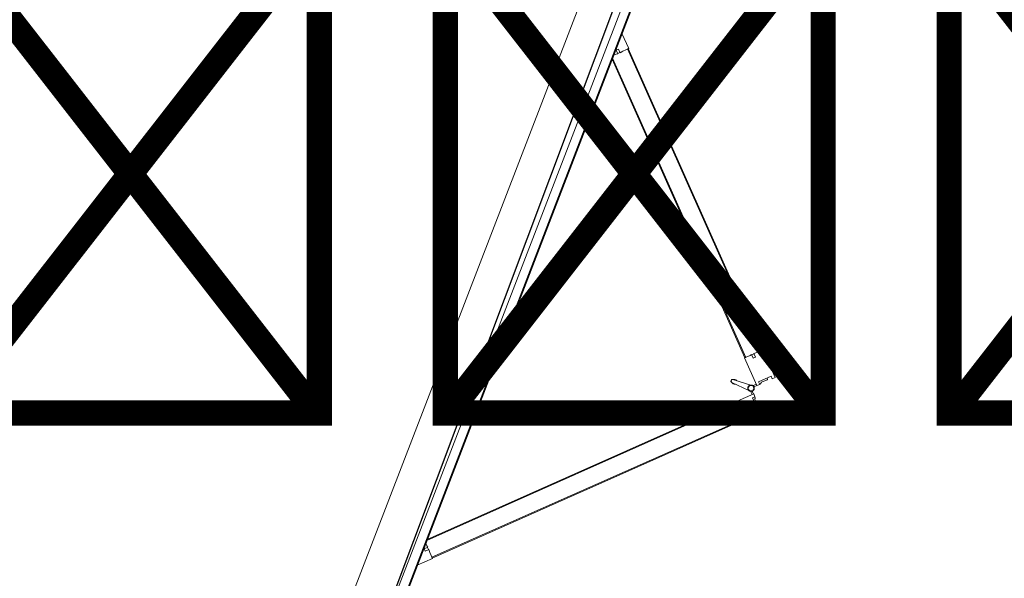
# Model space of a CAD drawing. Header units: millimetres. Extents: x 1512 to 2105, y 794 to 1149.
# Tile 101 of 256: x 1826.2 to 1828.67, y 877.71 to 879.11. Entities that reach past the tile are written whole.
import ezdxf

# ---------------------------------------------------------------- set-up
doc = ezdxf.new("R2010")
doc.units = ezdxf.units.MM
doc.layers.add('A-DOOR', color=31, linetype='Continuous', lineweight=9)
doc.styles.get("Standard").update_dxf_attribs({"font": 'arial.ttf'})

# ---------------------------------------------------------------- blocks, each defined once
blk = doc.blocks.new('5-panel_Bi-fold_external_door_10806 - Type 1-V8-اول')
at = {"layer": 'A-DOOR'}
for p, q in [((-0.1205, 0.7449), (-0.1742, 0.6912)), ((-0.1148, 0.7393), (-0.1205, 0.7449)), ((-0.0274, 0.7449), (-0.033, 0.7393)), ((0.0264, 0.6912), (-0.0274, 0.7449)), ((-0.1198, 0.7343), (-0.1148, 0.7393)), ((-0.0957, 0.7103), (-0.1198, 0.7343)), ((-0.1103, 0.7284), (-0.112, 0.7266)), ((-0.1103, 0.7284), (-0.112, 0.7266)), ((-0.1103, 0.7284), (-0.112, 0.7266)), ((-0.097, 0.7173), (-0.1081, 0.7284)), ((-0.0281, 0.7343), (-0.0521, 0.7103)), ((-0.0397, 0.7284), (-0.0508, 0.7173)), ((-0.0358, 0.7266), (-0.0376, 0.7284)), ((-0.0358, 0.7266), (-0.0376, 0.7284)), ((-0.0358, 0.7266), (-0.0376, 0.7284)), ((-0.033, 0.7393), (-0.0281, 0.7343)), ((-0.1389, 0.6558), (-0.0851, 0.7096)), ((-0.0908, 0.7153), (-0.0957, 0.7103)), ((-0.0909, 0.7151), (-0.0924, 0.7165)), ((-0.0851, 0.7096), (-0.0908, 0.7153)), ((-0.0879, 0.7068), (-0.0837, 0.7025)), ((-0.0797, 0.7039), (-0.0853, 0.7094)), ((-0.0812, 0.695), (-0.0779, 0.648)), ((-0.0699, 0.648), (-0.0666, 0.695)), ((-0.0625, 0.7094), (-0.0681, 0.7039)), ((-0.0674, 0.7031), (-0.0676, 0.7033)), ((-0.0674, 0.7031), (-0.0676, 0.7033)), ((-0.0674, 0.7031), (-0.0676, 0.7033)), ((-0.0674, 0.7031), (-0.0676, 0.7033)), ((-0.0674, 0.7031), (-0.0676, 0.7033)), ((-0.0674, 0.7031), (-0.0676, 0.7033)), ((-0.0674, 0.7031), (-0.0676, 0.7033)), ((-0.0674, 0.7031), (-0.0676, 0.7033)), ((-0.0674, 0.7031), (-0.0676, 0.7033)), ((-0.0642, 0.7025), (-0.0599, 0.7068)), ((-0.0571, 0.7153), (-0.0627, 0.7096)), ((-0.0627, 0.7096), (-0.009, 0.6558)), ((-0.0521, 0.7103), (-0.0571, 0.7153)), ((-0.0554, 0.7165), (-0.0569, 0.7151)), ((-0.7598, 0.1042), (-0.1735, 0.6905)), ((-0.7584, 0.1027), (-0.1721, 0.6891)), ((-0.1742, 0.6912), (-0.1627, 0.6797)), ((-0.1735, 0.6905), (-0.1721, 0.6891)), ((-0.1627, 0.6797), (-0.158, 0.6731)), ((-0.158, 0.6731), (-0.1507, 0.6804)), ((-0.1571, 0.6741), (-0.1528, 0.6698)), ((-0.1464, 0.6762), (-0.1536, 0.6691)), ((-0.1536, 0.6691), (-0.15, 0.667)), ((-0.1507, 0.6804), (-0.1464, 0.6762)), ((-0.0014, 0.6762), (0.0029, 0.6804)), ((0.0057, 0.6691), (-0.0014, 0.6762)), ((0.0022, 0.667), (0.0057, 0.6691)), ((0.0029, 0.6804), (0.0102, 0.6731)), ((0.005, 0.6698), (0.0092, 0.6741)), ((0.0102, 0.6731), (0.0148, 0.6797)), ((0.0148, 0.6797), (0.0264, 0.6912)), ((0.0243, 0.6891), (0.0257, 0.6905)), ((0.0243, 0.6891), (0.6106, 0.1027)), ((0.0257, 0.6905), (0.612, 0.1042)), ((-0.7235, 0.0755), (-0.141, 0.658)), ((-0.7207, 0.0755), (-0.1396, 0.6566)), ((-0.15, 0.667), (-0.1389, 0.6558)), ((-0.141, 0.658), (-0.1396, 0.6566)), ((-0.0796, 0.6523), (-0.0777, 0.647)), ((-0.0796, 0.6523), (-0.0779, 0.648)), ((-0.0777, 0.647), (-0.0796, 0.6523)), ((-0.0777, 0.647), (-0.0779, 0.648)), ((-0.0701, 0.647), (-0.0683, 0.6523)), ((-0.0683, 0.6523), (-0.0701, 0.647)), ((-0.0701, 0.647), (-0.07, 0.6474)), ((-0.0683, 0.6523), (-0.0699, 0.648)), ((-0.009, 0.6558), (0.0022, 0.667)), ((-0.0083, 0.6566), (-0.0069, 0.658)), ((-0.0083, 0.6566), (0.5728, 0.0755)), ((-0.0069, 0.658), (0.5757, 0.0755)), ((-0.7605, 0.1049), (-0.7899, 0.0755)), ((-0.749, 0.0933), (-0.7605, 0.1049)), ((-0.7584, 0.1027), (-0.7598, 0.1042)), ((0.6127, 0.1049), (0.6012, 0.0933)), ((0.612, 0.1042), (0.6106, 0.1027)), ((0.6421, 0.0755), (0.6127, 0.1049)), ((2.581, 0.0759), (-2.331, 0.0759)), ((-0.7498, 0.0814), (-0.7424, 0.0887)), ((-0.7455, 0.0771), (-0.7498, 0.0814)), ((-0.7424, 0.0887), (-0.749, 0.0933)), ((-0.7384, 0.0842), (-0.7455, 0.0771)), ((-0.7391, 0.0835), (-0.7434, 0.0877)), ((-0.7363, 0.0807), (-0.7384, 0.0842)), ((-0.7311, 0.0755), (-0.7363, 0.0807)), ((0.5885, 0.0807), (0.5833, 0.0755)), ((0.5906, 0.0842), (0.5885, 0.0807)), ((0.5977, 0.0771), (0.5906, 0.0842)), ((0.5956, 0.0877), (0.5913, 0.0835)), ((0.6012, 0.0933), (0.5946, 0.0887)), ((0.5946, 0.0887), (0.6019, 0.0814)), ((0.6019, 0.0814), (0.5977, 0.0771)), ((2.581, 0.0737), (-2.331, 0.0737)), ((-2.331, 0.0516), (2.581, 0.0516)), ((-2.331, -0.05), (2.581, -0.05))]:
    blk.add_line(p, q, dxfattribs=at)
at = {"layer": 'A-DOOR', "flags": 128}
for points in [[(-0.0739, 0.7063), (-0.0742, 0.7063), (-0.0746, 0.7063), (-0.0749, 0.7063), (-0.0752, 0.7062), (-0.0755, 0.7062), (-0.0758, 0.7061), (-0.0761, 0.706), (-0.0764, 0.7059), (-0.0767, 0.7058), (-0.077, 0.7057), (-0.0773, 0.7056), (-0.0776, 0.7054), (-0.0779, 0.7053), (-0.0782, 0.7051), (-0.0784, 0.7049), (-0.0787, 0.7048), (-0.0789, 0.7046), (-0.0792, 0.7044), (-0.0794, 0.7041), (-0.0797, 0.7039), (-0.0799, 0.7037), (-0.0801, 0.7034), (-0.0803, 0.7032), (-0.0805, 0.7029), (-0.0806, 0.7027), (-0.0808, 0.7024), (-0.081, 0.7021), (-0.0811, 0.7018), (-0.0812, 0.7015), (-0.0814, 0.7012), (-0.0815, 0.7009), (-0.0816, 0.7006), (-0.0817, 0.7003), (-0.0817, 0.7), (-0.0818, 0.6997), (-0.0818, 0.6994), (-0.0819, 0.6991), (-0.0819, 0.6987), (-0.0819, 0.6984), (-0.0819, 0.6981), (-0.0819, 0.6978), (-0.0819, 0.6975), (-0.0818, 0.6972), (-0.0818, 0.6968), (-0.0817, 0.6965), (-0.0816, 0.6962), (-0.0815, 0.6959), (-0.0814, 0.6956), (-0.0813, 0.6953), (-0.0812, 0.695), (-0.0811, 0.6947), (-0.0809, 0.6944), (-0.0807, 0.6942), (-0.0806, 0.6939), (-0.0804, 0.6936), (-0.0802, 0.6934), (-0.08, 0.6931), (-0.0798, 0.6929), (-0.0796, 0.6927), (-0.0793, 0.6924), (-0.0791, 0.6922), (-0.0788, 0.692), (-0.0786, 0.6918), (-0.0783, 0.6917), (-0.078, 0.6915), (-0.0778, 0.6913), (-0.0775, 0.6912), (-0.0772, 0.691)], [(-0.0739, 0.7063), (-0.0742, 0.7063), (-0.0746, 0.7063), (-0.0749, 0.7063), (-0.0752, 0.7062), (-0.0755, 0.7062), (-0.0758, 0.7061), (-0.0761, 0.706), (-0.0764, 0.7059), (-0.0767, 0.7058), (-0.077, 0.7057), (-0.0773, 0.7056), (-0.0776, 0.7054), (-0.0779, 0.7053), (-0.0782, 0.7051), (-0.0784, 0.7049), (-0.0787, 0.7048), (-0.0789, 0.7046), (-0.0792, 0.7044), (-0.0794, 0.7041), (-0.0797, 0.7039), (-0.0799, 0.7037), (-0.0801, 0.7034), (-0.0803, 0.7032), (-0.0805, 0.7029), (-0.0806, 0.7027), (-0.0808, 0.7024), (-0.081, 0.7021), (-0.0811, 0.7018), (-0.0812, 0.7015), (-0.0814, 0.7012), (-0.0815, 0.7009), (-0.0816, 0.7006), (-0.0817, 0.7003), (-0.0817, 0.7), (-0.0818, 0.6997), (-0.0818, 0.6994), (-0.0819, 0.6991), (-0.0819, 0.6987), (-0.0819, 0.6984), (-0.0819, 0.6981), (-0.0819, 0.6978), (-0.0819, 0.6975), (-0.0818, 0.6972), (-0.0818, 0.6968), (-0.0817, 0.6965), (-0.0816, 0.6962), (-0.0815, 0.6959), (-0.0814, 0.6956), (-0.0813, 0.6953), (-0.0812, 0.695), (-0.0811, 0.6947), (-0.0809, 0.6944), (-0.0807, 0.6942), (-0.0806, 0.6939), (-0.0804, 0.6936), (-0.0802, 0.6934), (-0.08, 0.6931), (-0.0798, 0.6929), (-0.0796, 0.6927), (-0.0793, 0.6924), (-0.0791, 0.6922), (-0.0788, 0.692), (-0.0786, 0.6918), (-0.0783, 0.6917), (-0.078, 0.6915), (-0.0778, 0.6913), (-0.0775, 0.6912), (-0.0772, 0.691), (-0.0769, 0.6909), (-0.0766, 0.6908), (-0.0763, 0.6907), (-0.076, 0.6906), (-0.0757, 0.6905), (-0.0754, 0.6905), (-0.075, 0.6904), (-0.0747, 0.6904), (-0.0744, 0.6904), (-0.0741, 0.6903), (-0.0739, 0.6903)], [(-0.0739, 0.7063), (-0.0742, 0.7063), (-0.0746, 0.7063), (-0.0749, 0.7063), (-0.0752, 0.7062), (-0.0755, 0.7062), (-0.0758, 0.7061), (-0.0761, 0.706), (-0.0764, 0.7059), (-0.0767, 0.7058), (-0.077, 0.7057), (-0.0773, 0.7056), (-0.0776, 0.7054), (-0.0779, 0.7053), (-0.0782, 0.7051), (-0.0784, 0.7049), (-0.0787, 0.7048), (-0.0789, 0.7046), (-0.0792, 0.7044), (-0.0794, 0.7041), (-0.0797, 0.7039), (-0.0799, 0.7037), (-0.0801, 0.7034), (-0.0803, 0.7032), (-0.0805, 0.7029), (-0.0806, 0.7027), (-0.0808, 0.7024), (-0.081, 0.7021), (-0.0811, 0.7018), (-0.0812, 0.7015), (-0.0814, 0.7012), (-0.0815, 0.7009), (-0.0816, 0.7006), (-0.0817, 0.7003), (-0.0817, 0.7), (-0.0818, 0.6997), (-0.0818, 0.6994), (-0.0819, 0.6991), (-0.0819, 0.6987), (-0.0819, 0.6984), (-0.0819, 0.6981), (-0.0819, 0.6978), (-0.0819, 0.6975), (-0.0818, 0.6972), (-0.0818, 0.6968), (-0.0817, 0.6965), (-0.0816, 0.6962), (-0.0815, 0.6959), (-0.0814, 0.6956), (-0.0813, 0.6953), (-0.0812, 0.695), (-0.0811, 0.6947), (-0.0809, 0.6944), (-0.0807, 0.6942), (-0.0806, 0.6939), (-0.0804, 0.6936), (-0.0802, 0.6934), (-0.08, 0.6931), (-0.0798, 0.6929), (-0.0796, 0.6927), (-0.0793, 0.6924), (-0.0791, 0.6922), (-0.0788, 0.692), (-0.0786, 0.6918), (-0.0783, 0.6917), (-0.078, 0.6915), (-0.0778, 0.6913), (-0.0775, 0.6912), (-0.0772, 0.691)], [(-0.0739, 0.7063), (-0.0742, 0.7063), (-0.0746, 0.7063), (-0.0749, 0.7063), (-0.0752, 0.7062), (-0.0755, 0.7062), (-0.0758, 0.7061), (-0.0761, 0.706), (-0.0764, 0.7059), (-0.0767, 0.7058), (-0.077, 0.7057), (-0.0773, 0.7056), (-0.0776, 0.7054), (-0.0779, 0.7053), (-0.0782, 0.7051), (-0.0784, 0.7049), (-0.0787, 0.7048), (-0.0789, 0.7046), (-0.0792, 0.7044), (-0.0794, 0.7041), (-0.0797, 0.7039), (-0.0799, 0.7037), (-0.0801, 0.7034), (-0.0803, 0.7032), (-0.0805, 0.7029), (-0.0806, 0.7027), (-0.0808, 0.7024), (-0.081, 0.7021), (-0.0811, 0.7018), (-0.0812, 0.7015), (-0.0814, 0.7012), (-0.0815, 0.7009), (-0.0816, 0.7006), (-0.0817, 0.7003), (-0.0817, 0.7), (-0.0818, 0.6997), (-0.0818, 0.6994), (-0.0819, 0.6991), (-0.0819, 0.6987), (-0.0819, 0.6984), (-0.0819, 0.6981), (-0.0819, 0.6978), (-0.0819, 0.6975), (-0.0818, 0.6972), (-0.0818, 0.6968), (-0.0817, 0.6965), (-0.0816, 0.6962), (-0.0815, 0.6959), (-0.0814, 0.6956), (-0.0813, 0.6953), (-0.0812, 0.695), (-0.0811, 0.6947), (-0.0809, 0.6944), (-0.0807, 0.6942), (-0.0806, 0.6939), (-0.0804, 0.6936), (-0.0802, 0.6934), (-0.08, 0.6931), (-0.0798, 0.6929), (-0.0796, 0.6927), (-0.0793, 0.6924), (-0.0791, 0.6922), (-0.0788, 0.692), (-0.0786, 0.6918), (-0.0783, 0.6917), (-0.078, 0.6915), (-0.0778, 0.6913), (-0.0775, 0.6912), (-0.0772, 0.691)], [(-0.0739, 0.7063), (-0.0742, 0.7063), (-0.0746, 0.7063), (-0.0749, 0.7063), (-0.0752, 0.7062), (-0.0755, 0.7062), (-0.0758, 0.7061), (-0.0761, 0.706), (-0.0764, 0.7059), (-0.0767, 0.7058), (-0.077, 0.7057), (-0.0773, 0.7056), (-0.0776, 0.7054), (-0.0779, 0.7053), (-0.0782, 0.7051), (-0.0784, 0.7049), (-0.0787, 0.7048), (-0.0789, 0.7046), (-0.0792, 0.7044), (-0.0794, 0.7041), (-0.0797, 0.7039), (-0.0799, 0.7037), (-0.0801, 0.7034), (-0.0803, 0.7032), (-0.0805, 0.7029), (-0.0806, 0.7027), (-0.0808, 0.7024), (-0.081, 0.7021), (-0.0811, 0.7018), (-0.0812, 0.7015), (-0.0814, 0.7012), (-0.0815, 0.7009), (-0.0816, 0.7006), (-0.0817, 0.7003), (-0.0817, 0.7), (-0.0818, 0.6997), (-0.0818, 0.6994), (-0.0819, 0.6991), (-0.0819, 0.6987), (-0.0819, 0.6984), (-0.0819, 0.6981), (-0.0819, 0.6978), (-0.0819, 0.6975), (-0.0818, 0.6972), (-0.0818, 0.6968), (-0.0817, 0.6965), (-0.0816, 0.6962), (-0.0815, 0.6959), (-0.0814, 0.6956), (-0.0813, 0.6953), (-0.0812, 0.695), (-0.0811, 0.6947), (-0.0809, 0.6944), (-0.0807, 0.6942), (-0.0806, 0.6939), (-0.0804, 0.6936), (-0.0802, 0.6934), (-0.08, 0.6931), (-0.0798, 0.6929), (-0.0796, 0.6927), (-0.0793, 0.6924), (-0.0791, 0.6922), (-0.0788, 0.692), (-0.0786, 0.6918), (-0.0783, 0.6917), (-0.078, 0.6915), (-0.0778, 0.6913), (-0.0775, 0.6912), (-0.0772, 0.691)], [(-0.0808, 0.7024), (-0.081, 0.7021), (-0.0811, 0.7018), (-0.0812, 0.7015), (-0.0814, 0.7012), (-0.0815, 0.7009), (-0.0816, 0.7006), (-0.0817, 0.7003), (-0.0817, 0.7), (-0.0818, 0.6997), (-0.0818, 0.6994), (-0.0819, 0.6991), (-0.0819, 0.6987), (-0.0819, 0.6984), (-0.0819, 0.6981), (-0.0819, 0.6978), (-0.0819, 0.6975), (-0.0818, 0.6972), (-0.0818, 0.6968), (-0.0817, 0.6965), (-0.0816, 0.6962), (-0.0815, 0.6959), (-0.0814, 0.6956), (-0.0813, 0.6953)], [(-0.081, 0.7021), (-0.0811, 0.7018), (-0.0812, 0.7015), (-0.0814, 0.7012), (-0.0815, 0.7009), (-0.0816, 0.7006), (-0.0817, 0.7003), (-0.0817, 0.7), (-0.0818, 0.6997), (-0.0818, 0.6994), (-0.0819, 0.6991), (-0.0819, 0.6987), (-0.0819, 0.6984), (-0.0819, 0.6981), (-0.0819, 0.6978), (-0.0819, 0.6975), (-0.0818, 0.6972), (-0.0818, 0.6968), (-0.0817, 0.6965), (-0.0816, 0.6962), (-0.0815, 0.6959), (-0.0814, 0.6956), (-0.0813, 0.6953)], [(-0.081, 0.7021), (-0.0811, 0.7018), (-0.0812, 0.7015), (-0.0814, 0.7012), (-0.0815, 0.7009), (-0.0816, 0.7006), (-0.0817, 0.7003), (-0.0817, 0.7), (-0.0818, 0.6997), (-0.0818, 0.6994), (-0.0819, 0.6991), (-0.0819, 0.6987), (-0.0819, 0.6984), (-0.0819, 0.6981), (-0.0819, 0.6978), (-0.0819, 0.6975), (-0.0818, 0.6972), (-0.0818, 0.6968), (-0.0817, 0.6965), (-0.0816, 0.6962), (-0.0815, 0.6959), (-0.0814, 0.6956), (-0.0813, 0.6953)], [(-0.081, 0.7021), (-0.0811, 0.7018), (-0.0812, 0.7015), (-0.0814, 0.7012), (-0.0815, 0.7009), (-0.0816, 0.7006), (-0.0817, 0.7003), (-0.0817, 0.7), (-0.0818, 0.6997), (-0.0818, 0.6994), (-0.0819, 0.6991), (-0.0819, 0.6987), (-0.0819, 0.6984), (-0.0819, 0.6981), (-0.0819, 0.6978), (-0.0819, 0.6975), (-0.0818, 0.6972), (-0.0818, 0.6968), (-0.0817, 0.6965), (-0.0816, 0.6962), (-0.0815, 0.6959), (-0.0814, 0.6956), (-0.0813, 0.6953)], [(-0.081, 0.7021), (-0.0811, 0.7018), (-0.0812, 0.7015), (-0.0814, 0.7012), (-0.0815, 0.7009), (-0.0816, 0.7006), (-0.0817, 0.7003), (-0.0817, 0.7), (-0.0818, 0.6997), (-0.0818, 0.6994), (-0.0819, 0.6991), (-0.0819, 0.6987), (-0.0819, 0.6984), (-0.0819, 0.6981), (-0.0819, 0.6978), (-0.0819, 0.6975), (-0.0818, 0.6972), (-0.0818, 0.6968), (-0.0817, 0.6965), (-0.0816, 0.6962), (-0.0815, 0.6959), (-0.0814, 0.6956), (-0.0813, 0.6953)], [(-0.081, 0.7021), (-0.0811, 0.7018), (-0.0812, 0.7015), (-0.0814, 0.7012), (-0.0815, 0.7009), (-0.0816, 0.7006), (-0.0817, 0.7003), (-0.0817, 0.7), (-0.0818, 0.6997), (-0.0818, 0.6994), (-0.0819, 0.6991), (-0.0819, 0.6987), (-0.0819, 0.6984), (-0.0819, 0.6981), (-0.0819, 0.6978), (-0.0819, 0.6975), (-0.0818, 0.6972), (-0.0818, 0.6968), (-0.0817, 0.6965), (-0.0816, 0.6962), (-0.0815, 0.6959), (-0.0814, 0.6956), (-0.0813, 0.6953)], [(-0.081, 0.7021), (-0.0811, 0.7018), (-0.0812, 0.7015), (-0.0814, 0.7012), (-0.0815, 0.7009), (-0.0816, 0.7006), (-0.0817, 0.7003), (-0.0817, 0.7), (-0.0818, 0.6997), (-0.0818, 0.6994), (-0.0819, 0.6991), (-0.0819, 0.6987), (-0.0819, 0.6984), (-0.0819, 0.6981), (-0.0819, 0.6978), (-0.0819, 0.6975), (-0.0818, 0.6972), (-0.0818, 0.6968), (-0.0817, 0.6965), (-0.0816, 0.6962), (-0.0815, 0.6959), (-0.0814, 0.6956), (-0.0813, 0.6953)], [(-0.081, 0.7021), (-0.0811, 0.7018), (-0.0812, 0.7015), (-0.0814, 0.7012), (-0.0815, 0.7009), (-0.0816, 0.7006), (-0.0817, 0.7003), (-0.0817, 0.7), (-0.0818, 0.6997), (-0.0818, 0.6994), (-0.0819, 0.6991), (-0.0819, 0.6987), (-0.0819, 0.6984), (-0.0819, 0.6981), (-0.0819, 0.6978), (-0.0819, 0.6975), (-0.0818, 0.6972), (-0.0818, 0.6968), (-0.0817, 0.6965), (-0.0816, 0.6962), (-0.0815, 0.6959), (-0.0814, 0.6956), (-0.0813, 0.6953)], [(-0.081, 0.7021), (-0.0811, 0.7018), (-0.0812, 0.7015), (-0.0814, 0.7012), (-0.0815, 0.7009), (-0.0816, 0.7006), (-0.0817, 0.7003), (-0.0817, 0.7), (-0.0818, 0.6997), (-0.0818, 0.6994), (-0.0819, 0.6991), (-0.0819, 0.6987), (-0.0819, 0.6984), (-0.0819, 0.6981), (-0.0819, 0.6978), (-0.0819, 0.6975), (-0.0818, 0.6972), (-0.0818, 0.6968), (-0.0817, 0.6965), (-0.0816, 0.6962), (-0.0815, 0.6959), (-0.0814, 0.6956), (-0.0813, 0.6953)], [(-0.0742, 0.7063), (-0.0746, 0.7063), (-0.0749, 0.7063), (-0.0752, 0.7062), (-0.0755, 0.7062), (-0.0758, 0.7061), (-0.0761, 0.706), (-0.0764, 0.7059), (-0.0767, 0.7058), (-0.077, 0.7057), (-0.0773, 0.7056), (-0.0776, 0.7054), (-0.0779, 0.7053), (-0.0782, 0.7051), (-0.0784, 0.7049), (-0.0787, 0.7048), (-0.0789, 0.7046), (-0.0792, 0.7044), (-0.0794, 0.7041), (-0.0797, 0.7039), (-0.0799, 0.7037), (-0.0801, 0.7034), (-0.0803, 0.7032), (-0.0805, 0.7029)], [(-0.0742, 0.7063), (-0.0746, 0.7063), (-0.0749, 0.7063), (-0.0752, 0.7062), (-0.0755, 0.7062), (-0.0758, 0.7061), (-0.0761, 0.706), (-0.0764, 0.7059), (-0.0767, 0.7058), (-0.077, 0.7057), (-0.0773, 0.7056), (-0.0776, 0.7054), (-0.0779, 0.7053), (-0.0782, 0.7051), (-0.0784, 0.7049), (-0.0787, 0.7048), (-0.0789, 0.7046), (-0.0792, 0.7044), (-0.0794, 0.7041), (-0.0797, 0.7039), (-0.0799, 0.7037), (-0.0801, 0.7034), (-0.0803, 0.7032), (-0.0805, 0.7029)], [(-0.0742, 0.7063), (-0.0746, 0.7063), (-0.0749, 0.7063), (-0.0752, 0.7062), (-0.0755, 0.7062), (-0.0758, 0.7061), (-0.0761, 0.706), (-0.0764, 0.7059), (-0.0767, 0.7058), (-0.077, 0.7057), (-0.0773, 0.7056), (-0.0776, 0.7054), (-0.0779, 0.7053), (-0.0782, 0.7051), (-0.0784, 0.7049), (-0.0787, 0.7048), (-0.0789, 0.7046), (-0.0792, 0.7044), (-0.0794, 0.7041), (-0.0797, 0.7039), (-0.0799, 0.7037), (-0.0801, 0.7034), (-0.0803, 0.7032), (-0.0805, 0.7029)], [(-0.0742, 0.7063), (-0.0746, 0.7063), (-0.0749, 0.7063), (-0.0752, 0.7062), (-0.0755, 0.7062), (-0.0758, 0.7061), (-0.0761, 0.706), (-0.0764, 0.7059), (-0.0767, 0.7058), (-0.077, 0.7057), (-0.0773, 0.7056), (-0.0776, 0.7054), (-0.0779, 0.7053), (-0.0782, 0.7051), (-0.0784, 0.7049), (-0.0787, 0.7048), (-0.0789, 0.7046), (-0.0792, 0.7044), (-0.0794, 0.7041), (-0.0797, 0.7039), (-0.0799, 0.7037), (-0.0801, 0.7034), (-0.0803, 0.7032), (-0.0805, 0.7029)], [(-0.0742, 0.7063), (-0.0746, 0.7063), (-0.0749, 0.7063), (-0.0752, 0.7062), (-0.0755, 0.7062), (-0.0758, 0.7061), (-0.0761, 0.706), (-0.0764, 0.7059), (-0.0767, 0.7058), (-0.077, 0.7057), (-0.0773, 0.7056), (-0.0776, 0.7054), (-0.0779, 0.7053), (-0.0782, 0.7051), (-0.0784, 0.7049), (-0.0787, 0.7048), (-0.0789, 0.7046), (-0.0792, 0.7044), (-0.0794, 0.7041), (-0.0797, 0.7039), (-0.0799, 0.7037), (-0.0801, 0.7034), (-0.0803, 0.7032), (-0.0805, 0.7029)], [(-0.0742, 0.7063), (-0.0746, 0.7063), (-0.0749, 0.7063), (-0.0752, 0.7062), (-0.0755, 0.7062), (-0.0758, 0.7061), (-0.0761, 0.706), (-0.0764, 0.7059), (-0.0767, 0.7058), (-0.077, 0.7057), (-0.0773, 0.7056), (-0.0776, 0.7054), (-0.0779, 0.7053), (-0.0782, 0.7051), (-0.0784, 0.7049), (-0.0787, 0.7048), (-0.0789, 0.7046), (-0.0792, 0.7044), (-0.0794, 0.7041), (-0.0797, 0.7039), (-0.0799, 0.7037), (-0.0801, 0.7034), (-0.0803, 0.7032), (-0.0805, 0.7029)], [(-0.0742, 0.7063), (-0.0746, 0.7063), (-0.0749, 0.7063), (-0.0752, 0.7062), (-0.0755, 0.7062), (-0.0758, 0.7061), (-0.0761, 0.706), (-0.0764, 0.7059), (-0.0767, 0.7058), (-0.077, 0.7057), (-0.0773, 0.7056), (-0.0776, 0.7054), (-0.0779, 0.7053), (-0.0782, 0.7051), (-0.0784, 0.7049), (-0.0787, 0.7048), (-0.0789, 0.7046), (-0.0792, 0.7044), (-0.0794, 0.7041), (-0.0797, 0.7039), (-0.0799, 0.7037), (-0.0801, 0.7034), (-0.0803, 0.7032), (-0.0805, 0.7029)], [(-0.0742, 0.7063), (-0.0746, 0.7063), (-0.0749, 0.7063), (-0.0752, 0.7062), (-0.0755, 0.7062), (-0.0758, 0.7061), (-0.0761, 0.706), (-0.0764, 0.7059), (-0.0767, 0.7058), (-0.077, 0.7057), (-0.0773, 0.7056), (-0.0776, 0.7054), (-0.0779, 0.7053), (-0.0782, 0.7051), (-0.0784, 0.7049), (-0.0787, 0.7048), (-0.0789, 0.7046), (-0.0792, 0.7044), (-0.0794, 0.7041), (-0.0797, 0.7039), (-0.0799, 0.7037), (-0.0801, 0.7034), (-0.0803, 0.7032), (-0.0805, 0.7029)], [(-0.0742, 0.7063), (-0.0746, 0.7063), (-0.0749, 0.7063), (-0.0752, 0.7062), (-0.0755, 0.7062), (-0.0758, 0.7061), (-0.0761, 0.706), (-0.0764, 0.7059), (-0.0767, 0.7058), (-0.077, 0.7057), (-0.0773, 0.7056), (-0.0776, 0.7054), (-0.0779, 0.7053), (-0.0782, 0.7051), (-0.0784, 0.7049), (-0.0787, 0.7048), (-0.0789, 0.7046), (-0.0792, 0.7044), (-0.0794, 0.7041), (-0.0797, 0.7039), (-0.0799, 0.7037), (-0.0801, 0.7034), (-0.0803, 0.7032), (-0.0805, 0.7029)], [(-0.0681, 0.7038), (-0.0683, 0.704), (-0.0685, 0.7042), (-0.0688, 0.7045), (-0.069, 0.7047), (-0.0693, 0.7048), (-0.0695, 0.705), (-0.0698, 0.7052), (-0.0701, 0.7054), (-0.0704, 0.7055), (-0.0706, 0.7056), (-0.0709, 0.7058), (-0.0712, 0.7059), (-0.0715, 0.706), (-0.0718, 0.7061), (-0.0722, 0.7061), (-0.0725, 0.7062), (-0.0728, 0.7063), (-0.0731, 0.7063), (-0.0734, 0.7063), (-0.0737, 0.7063), (-0.0739, 0.7063)], [(-0.0739, 0.6903), (-0.0736, 0.6903), (-0.0733, 0.6904), (-0.073, 0.6904), (-0.0726, 0.6904), (-0.0723, 0.6905), (-0.072, 0.6906), (-0.0717, 0.6907), (-0.0714, 0.6907), (-0.0711, 0.6909), (-0.0708, 0.691), (-0.0705, 0.6911), (-0.0702, 0.6912), (-0.0699, 0.6914), (-0.0697, 0.6916), (-0.0694, 0.6917), (-0.0691, 0.6919), (-0.0689, 0.6921), (-0.0686, 0.6923), (-0.0684, 0.6925), (-0.0682, 0.6928), (-0.068, 0.693), (-0.0677, 0.6932), (-0.0676, 0.6935), (-0.0674, 0.6938), (-0.0672, 0.694), (-0.067, 0.6943), (-0.0669, 0.6946), (-0.0667, 0.6949), (-0.0666, 0.6951), (-0.0665, 0.6954), (-0.0663, 0.6957), (-0.0663, 0.696), (-0.0662, 0.6964), (-0.0661, 0.6967), (-0.066, 0.697), (-0.066, 0.6973), (-0.0659, 0.6976), (-0.0659, 0.6979), (-0.0659, 0.6983), (-0.0659, 0.6986), (-0.0659, 0.6989), (-0.066, 0.6992), (-0.066, 0.6995), (-0.0661, 0.6998), (-0.0661, 0.7002), (-0.0662, 0.7005), (-0.0663, 0.7008), (-0.0664, 0.7011), (-0.0665, 0.7014), (-0.0666, 0.7017), (-0.0668, 0.702), (-0.0669, 0.7022), (-0.0671, 0.7025), (-0.0673, 0.7028), (-0.0674, 0.7031), (-0.0676, 0.7033), (-0.0678, 0.7036), (-0.0681, 0.7038), (-0.0683, 0.704), (-0.0685, 0.7042), (-0.0688, 0.7045), (-0.069, 0.7047), (-0.0693, 0.7048), (-0.0695, 0.705), (-0.0698, 0.7052), (-0.0701, 0.7054), (-0.0704, 0.7055), (-0.0706, 0.7056), (-0.0709, 0.7058), (-0.0712, 0.7059), (-0.0715, 0.706), (-0.0718, 0.7061), (-0.0722, 0.7061), (-0.0725, 0.7062), (-0.0728, 0.7063), (-0.0731, 0.7063), (-0.0734, 0.7063), (-0.0737, 0.7063), (-0.0739, 0.7063)], [(-0.0681, 0.7038), (-0.0683, 0.704), (-0.0685, 0.7042), (-0.0688, 0.7045), (-0.069, 0.7047), (-0.0693, 0.7048), (-0.0695, 0.705), (-0.0698, 0.7052), (-0.0701, 0.7054), (-0.0704, 0.7055), (-0.0706, 0.7056), (-0.0709, 0.7058), (-0.0712, 0.7059), (-0.0715, 0.706), (-0.0718, 0.7061), (-0.0722, 0.7061), (-0.0725, 0.7062), (-0.0728, 0.7063), (-0.0731, 0.7063), (-0.0734, 0.7063), (-0.0737, 0.7063), (-0.0739, 0.7063)], [(-0.0681, 0.7038), (-0.0683, 0.704), (-0.0685, 0.7042), (-0.0688, 0.7045), (-0.069, 0.7047), (-0.0693, 0.7048), (-0.0695, 0.705), (-0.0698, 0.7052), (-0.0701, 0.7054), (-0.0704, 0.7055), (-0.0706, 0.7056), (-0.0709, 0.7058), (-0.0712, 0.7059), (-0.0715, 0.706), (-0.0718, 0.7061), (-0.0722, 0.7061), (-0.0725, 0.7062), (-0.0728, 0.7063), (-0.0731, 0.7063), (-0.0734, 0.7063), (-0.0737, 0.7063), (-0.0739, 0.7063)], [(-0.0681, 0.7038), (-0.0683, 0.704), (-0.0685, 0.7042), (-0.0688, 0.7045), (-0.069, 0.7047), (-0.0693, 0.7048), (-0.0695, 0.705), (-0.0698, 0.7052), (-0.0701, 0.7054), (-0.0704, 0.7055), (-0.0706, 0.7056), (-0.0709, 0.7058), (-0.0712, 0.7059), (-0.0715, 0.706), (-0.0718, 0.7061), (-0.0722, 0.7061), (-0.0725, 0.7062), (-0.0728, 0.7063), (-0.0731, 0.7063), (-0.0734, 0.7063), (-0.0737, 0.7063), (-0.0739, 0.7063)], [(-0.0739, 0.6903), (-0.0736, 0.6903), (-0.0733, 0.6904), (-0.073, 0.6904), (-0.0726, 0.6904), (-0.0723, 0.6905), (-0.072, 0.6906), (-0.0717, 0.6907), (-0.0714, 0.6907), (-0.0711, 0.6909), (-0.0708, 0.691), (-0.0705, 0.6911), (-0.0702, 0.6912), (-0.0699, 0.6914), (-0.0697, 0.6916), (-0.0694, 0.6917), (-0.0691, 0.6919), (-0.0689, 0.6921), (-0.0686, 0.6923), (-0.0684, 0.6925), (-0.0682, 0.6928), (-0.068, 0.693), (-0.0677, 0.6932), (-0.0676, 0.6935), (-0.0674, 0.6938), (-0.0672, 0.694), (-0.067, 0.6943), (-0.0669, 0.6946), (-0.0667, 0.6949), (-0.0666, 0.6951), (-0.0665, 0.6954), (-0.0663, 0.6957), (-0.0663, 0.696), (-0.0662, 0.6964), (-0.0661, 0.6967), (-0.066, 0.697), (-0.066, 0.6973), (-0.0659, 0.6976), (-0.0659, 0.6979), (-0.0659, 0.6983), (-0.0659, 0.6986), (-0.0659, 0.6989), (-0.066, 0.6992), (-0.066, 0.6995), (-0.0661, 0.6998), (-0.0661, 0.7002), (-0.0662, 0.7005), (-0.0663, 0.7008), (-0.0664, 0.7011), (-0.0665, 0.7014), (-0.0666, 0.7017), (-0.0668, 0.702), (-0.0669, 0.7022), (-0.0671, 0.7025), (-0.0673, 0.7028), (-0.0674, 0.7031), (-0.0676, 0.7033)], [(-0.0739, 0.6903), (-0.0736, 0.6903), (-0.0733, 0.6904), (-0.073, 0.6904), (-0.0726, 0.6904), (-0.0723, 0.6905), (-0.072, 0.6906), (-0.0717, 0.6907), (-0.0714, 0.6907), (-0.0711, 0.6909), (-0.0708, 0.691), (-0.0705, 0.6911), (-0.0702, 0.6912), (-0.0699, 0.6914), (-0.0697, 0.6916), (-0.0694, 0.6917), (-0.0691, 0.6919), (-0.0689, 0.6921), (-0.0686, 0.6923), (-0.0684, 0.6925), (-0.0682, 0.6928), (-0.068, 0.693), (-0.0677, 0.6932), (-0.0676, 0.6935), (-0.0674, 0.6938), (-0.0672, 0.694), (-0.067, 0.6943), (-0.0669, 0.6946), (-0.0667, 0.6949), (-0.0666, 0.6951), (-0.0665, 0.6954), (-0.0663, 0.6957), (-0.0663, 0.696), (-0.0662, 0.6964), (-0.0661, 0.6967), (-0.066, 0.697), (-0.066, 0.6973), (-0.0659, 0.6976), (-0.0659, 0.6979), (-0.0659, 0.6983), (-0.0659, 0.6986), (-0.0659, 0.6989), (-0.066, 0.6992), (-0.066, 0.6995), (-0.0661, 0.6998), (-0.0661, 0.7002), (-0.0662, 0.7005), (-0.0663, 0.7008), (-0.0664, 0.7011), (-0.0665, 0.7014), (-0.0666, 0.7017), (-0.0668, 0.702), (-0.0669, 0.7022), (-0.0671, 0.7025), (-0.0673, 0.7028), (-0.0674, 0.7031), (-0.0676, 0.7033)], [(-0.0739, 0.6903), (-0.0736, 0.6903), (-0.0733, 0.6904), (-0.073, 0.6904), (-0.0726, 0.6904), (-0.0723, 0.6905), (-0.072, 0.6906), (-0.0717, 0.6907), (-0.0714, 0.6907), (-0.0711, 0.6909), (-0.0708, 0.691), (-0.0705, 0.6911), (-0.0702, 0.6912), (-0.0699, 0.6914), (-0.0697, 0.6916), (-0.0694, 0.6917), (-0.0691, 0.6919), (-0.0689, 0.6921), (-0.0686, 0.6923), (-0.0684, 0.6925), (-0.0682, 0.6928), (-0.068, 0.693), (-0.0677, 0.6932), (-0.0676, 0.6935), (-0.0674, 0.6938), (-0.0672, 0.694), (-0.067, 0.6943), (-0.0669, 0.6946), (-0.0667, 0.6949), (-0.0666, 0.6951), (-0.0665, 0.6954), (-0.0663, 0.6957), (-0.0663, 0.696), (-0.0662, 0.6964), (-0.0661, 0.6967), (-0.066, 0.697), (-0.066, 0.6973), (-0.0659, 0.6976), (-0.0659, 0.6979), (-0.0659, 0.6983), (-0.0659, 0.6986), (-0.0659, 0.6989), (-0.066, 0.6992), (-0.066, 0.6995), (-0.0661, 0.6998), (-0.0661, 0.7002), (-0.0662, 0.7005), (-0.0663, 0.7008), (-0.0664, 0.7011), (-0.0665, 0.7014), (-0.0666, 0.7017), (-0.0668, 0.702), (-0.0669, 0.7022), (-0.0671, 0.7025), (-0.0673, 0.7028), (-0.0674, 0.7031), (-0.0676, 0.7033)], [(-0.0739, 0.6903), (-0.0736, 0.6903), (-0.0733, 0.6904), (-0.073, 0.6904), (-0.0726, 0.6904), (-0.0723, 0.6905), (-0.072, 0.6906), (-0.0717, 0.6907), (-0.0714, 0.6907), (-0.0711, 0.6909), (-0.0708, 0.691), (-0.0705, 0.6911), (-0.0702, 0.6912), (-0.0699, 0.6914), (-0.0697, 0.6916), (-0.0694, 0.6917), (-0.0691, 0.6919), (-0.0689, 0.6921), (-0.0686, 0.6923), (-0.0684, 0.6925), (-0.0682, 0.6928), (-0.068, 0.693), (-0.0677, 0.6932), (-0.0676, 0.6935), (-0.0674, 0.6938), (-0.0672, 0.694), (-0.067, 0.6943), (-0.0669, 0.6946), (-0.0667, 0.6949), (-0.0666, 0.6951), (-0.0665, 0.6954), (-0.0663, 0.6957), (-0.0663, 0.696), (-0.0662, 0.6964), (-0.0661, 0.6967), (-0.066, 0.697), (-0.066, 0.6973), (-0.0659, 0.6976), (-0.0659, 0.6979), (-0.0659, 0.6983), (-0.0659, 0.6986), (-0.0659, 0.6989), (-0.066, 0.6992), (-0.066, 0.6995), (-0.0661, 0.6998), (-0.0661, 0.7002), (-0.0662, 0.7005), (-0.0663, 0.7008), (-0.0664, 0.7011), (-0.0665, 0.7014), (-0.0666, 0.7017), (-0.0668, 0.702), (-0.0669, 0.7022), (-0.0671, 0.7025), (-0.0673, 0.7028), (-0.0674, 0.7031), (-0.0676, 0.7033)], [(-0.0709, 0.7058), (-0.0712, 0.7059), (-0.0715, 0.706), (-0.0718, 0.7061), (-0.0722, 0.7061), (-0.0725, 0.7062), (-0.0728, 0.7063), (-0.0731, 0.7063), (-0.0734, 0.7063)], [(-0.0709, 0.7058), (-0.0712, 0.7059), (-0.0715, 0.706), (-0.0718, 0.7061), (-0.0722, 0.7061), (-0.0725, 0.7062), (-0.0728, 0.7063), (-0.0731, 0.7063), (-0.0734, 0.7063)], [(-0.0709, 0.7058), (-0.0712, 0.7059), (-0.0715, 0.706), (-0.0718, 0.7061), (-0.0722, 0.7061), (-0.0725, 0.7062), (-0.0728, 0.7063), (-0.0731, 0.7063), (-0.0734, 0.7063)], [(-0.0709, 0.7058), (-0.0712, 0.7059), (-0.0715, 0.706), (-0.0718, 0.7061), (-0.0722, 0.7061), (-0.0725, 0.7062), (-0.0728, 0.7063), (-0.0731, 0.7063), (-0.0734, 0.7063)], [(-0.0709, 0.7058), (-0.0712, 0.7059), (-0.0715, 0.706), (-0.0718, 0.7061), (-0.0722, 0.7061), (-0.0725, 0.7062), (-0.0728, 0.7063), (-0.0731, 0.7063), (-0.0734, 0.7063)], [(-0.0709, 0.7058), (-0.0712, 0.7059), (-0.0715, 0.706), (-0.0718, 0.7061), (-0.0722, 0.7061), (-0.0725, 0.7062), (-0.0728, 0.7063), (-0.0731, 0.7063), (-0.0734, 0.7063)], [(-0.0709, 0.7058), (-0.0712, 0.7059), (-0.0715, 0.706), (-0.0718, 0.7061), (-0.0722, 0.7061), (-0.0725, 0.7062), (-0.0728, 0.7063), (-0.0731, 0.7063), (-0.0734, 0.7063)], [(-0.0709, 0.7058), (-0.0712, 0.7059), (-0.0715, 0.706), (-0.0718, 0.7061), (-0.0722, 0.7061), (-0.0725, 0.7062), (-0.0728, 0.7063), (-0.0731, 0.7063), (-0.0734, 0.7063)], [(-0.0709, 0.7058), (-0.0712, 0.7059), (-0.0715, 0.706), (-0.0718, 0.7061), (-0.0722, 0.7061), (-0.0725, 0.7062), (-0.0728, 0.7063), (-0.0731, 0.7063), (-0.0734, 0.7063)], [(-0.0681, 0.7038), (-0.0683, 0.704), (-0.0685, 0.7042), (-0.0688, 0.7045), (-0.069, 0.7047), (-0.0693, 0.7048), (-0.0695, 0.705), (-0.0698, 0.7052), (-0.0701, 0.7054), (-0.0704, 0.7055), (-0.0706, 0.7056)], [(-0.0681, 0.7038), (-0.0683, 0.704), (-0.0685, 0.7042), (-0.0688, 0.7045), (-0.069, 0.7047), (-0.0693, 0.7048), (-0.0695, 0.705), (-0.0698, 0.7052), (-0.0701, 0.7054), (-0.0704, 0.7055), (-0.0706, 0.7056)], [(-0.0681, 0.7038), (-0.0683, 0.704), (-0.0685, 0.7042), (-0.0688, 0.7045), (-0.069, 0.7047), (-0.0693, 0.7048), (-0.0695, 0.705), (-0.0698, 0.7052), (-0.0701, 0.7054), (-0.0704, 0.7055), (-0.0706, 0.7056)], [(-0.0681, 0.7038), (-0.0683, 0.704), (-0.0685, 0.7042), (-0.0688, 0.7045), (-0.069, 0.7047), (-0.0693, 0.7048), (-0.0695, 0.705), (-0.0698, 0.7052), (-0.0701, 0.7054), (-0.0704, 0.7055), (-0.0706, 0.7056)], [(-0.0681, 0.7038), (-0.0683, 0.704), (-0.0685, 0.7042), (-0.0688, 0.7045), (-0.069, 0.7047), (-0.0693, 0.7048), (-0.0695, 0.705), (-0.0698, 0.7052), (-0.0701, 0.7054), (-0.0704, 0.7055), (-0.0706, 0.7056)], [(-0.0681, 0.7038), (-0.0683, 0.704), (-0.0685, 0.7042), (-0.0688, 0.7045), (-0.069, 0.7047), (-0.0693, 0.7048), (-0.0695, 0.705), (-0.0698, 0.7052), (-0.0701, 0.7054), (-0.0704, 0.7055), (-0.0706, 0.7056)], [(-0.0681, 0.7038), (-0.0683, 0.704), (-0.0685, 0.7042), (-0.0688, 0.7045), (-0.069, 0.7047), (-0.0693, 0.7048), (-0.0695, 0.705), (-0.0698, 0.7052), (-0.0701, 0.7054), (-0.0704, 0.7055), (-0.0706, 0.7056)], [(-0.0681, 0.7038), (-0.0683, 0.704), (-0.0685, 0.7042), (-0.0688, 0.7045), (-0.069, 0.7047), (-0.0693, 0.7048), (-0.0695, 0.705), (-0.0698, 0.7052), (-0.0701, 0.7054), (-0.0704, 0.7055), (-0.0706, 0.7056)], [(-0.0681, 0.7038), (-0.0683, 0.704), (-0.0685, 0.7042), (-0.0688, 0.7045), (-0.069, 0.7047), (-0.0693, 0.7048), (-0.0695, 0.705), (-0.0698, 0.7052), (-0.0701, 0.7054), (-0.0704, 0.7055), (-0.0706, 0.7056)], [(-0.0665, 0.6954), (-0.0663, 0.6957), (-0.0663, 0.696), (-0.0662, 0.6964), (-0.0661, 0.6967), (-0.066, 0.697), (-0.066, 0.6973), (-0.0659, 0.6976), (-0.0659, 0.6979), (-0.0659, 0.6983), (-0.0659, 0.6986), (-0.0659, 0.6989), (-0.066, 0.6992), (-0.066, 0.6995), (-0.0661, 0.6998), (-0.0661, 0.7002), (-0.0662, 0.7005), (-0.0663, 0.7008), (-0.0664, 0.7011), (-0.0665, 0.7014), (-0.0666, 0.7017), (-0.0668, 0.702), (-0.0669, 0.7022)], [(-0.0665, 0.6954), (-0.0663, 0.6957), (-0.0663, 0.696), (-0.0662, 0.6964), (-0.0661, 0.6967), (-0.066, 0.697), (-0.066, 0.6973), (-0.0659, 0.6976), (-0.0659, 0.6979), (-0.0659, 0.6983), (-0.0659, 0.6986), (-0.0659, 0.6989), (-0.066, 0.6992), (-0.066, 0.6995), (-0.0661, 0.6998), (-0.0661, 0.7002), (-0.0662, 0.7005), (-0.0663, 0.7008), (-0.0664, 0.7011), (-0.0665, 0.7014), (-0.0666, 0.7017), (-0.0668, 0.702)], [(-0.0665, 0.6954), (-0.0663, 0.6957), (-0.0663, 0.696), (-0.0662, 0.6964), (-0.0661, 0.6967), (-0.066, 0.697), (-0.066, 0.6973), (-0.0659, 0.6976), (-0.0659, 0.6979), (-0.0659, 0.6983), (-0.0659, 0.6986), (-0.0659, 0.6989), (-0.066, 0.6992), (-0.066, 0.6995), (-0.0661, 0.6998), (-0.0661, 0.7002), (-0.0662, 0.7005), (-0.0663, 0.7008), (-0.0664, 0.7011), (-0.0665, 0.7014), (-0.0666, 0.7017), (-0.0668, 0.702)], [(-0.0665, 0.6954), (-0.0663, 0.6957), (-0.0663, 0.696), (-0.0662, 0.6964), (-0.0661, 0.6967), (-0.066, 0.697), (-0.066, 0.6973), (-0.0659, 0.6976), (-0.0659, 0.6979), (-0.0659, 0.6983), (-0.0659, 0.6986), (-0.0659, 0.6989), (-0.066, 0.6992), (-0.066, 0.6995), (-0.0661, 0.6998), (-0.0661, 0.7002), (-0.0662, 0.7005), (-0.0663, 0.7008), (-0.0664, 0.7011), (-0.0665, 0.7014), (-0.0666, 0.7017), (-0.0668, 0.702)], [(-0.0665, 0.6954), (-0.0663, 0.6957), (-0.0663, 0.696), (-0.0662, 0.6964), (-0.0661, 0.6967), (-0.066, 0.697), (-0.066, 0.6973), (-0.0659, 0.6976), (-0.0659, 0.6979), (-0.0659, 0.6983), (-0.0659, 0.6986), (-0.0659, 0.6989), (-0.066, 0.6992), (-0.066, 0.6995), (-0.0661, 0.6998), (-0.0661, 0.7002), (-0.0662, 0.7005), (-0.0663, 0.7008), (-0.0664, 0.7011), (-0.0665, 0.7014), (-0.0666, 0.7017), (-0.0668, 0.702)], [(-0.0665, 0.6954), (-0.0663, 0.6957), (-0.0663, 0.696), (-0.0662, 0.6964), (-0.0661, 0.6967), (-0.066, 0.697), (-0.066, 0.6973), (-0.0659, 0.6976), (-0.0659, 0.6979), (-0.0659, 0.6983), (-0.0659, 0.6986), (-0.0659, 0.6989), (-0.066, 0.6992), (-0.066, 0.6995), (-0.0661, 0.6998), (-0.0661, 0.7002), (-0.0662, 0.7005), (-0.0663, 0.7008), (-0.0664, 0.7011), (-0.0665, 0.7014), (-0.0666, 0.7017), (-0.0668, 0.702)], [(-0.0665, 0.6954), (-0.0663, 0.6957), (-0.0663, 0.696), (-0.0662, 0.6964), (-0.0661, 0.6967), (-0.066, 0.697), (-0.066, 0.6973), (-0.0659, 0.6976), (-0.0659, 0.6979), (-0.0659, 0.6983), (-0.0659, 0.6986), (-0.0659, 0.6989), (-0.066, 0.6992), (-0.066, 0.6995), (-0.0661, 0.6998), (-0.0661, 0.7002), (-0.0662, 0.7005), (-0.0663, 0.7008), (-0.0664, 0.7011), (-0.0665, 0.7014), (-0.0666, 0.7017), (-0.0668, 0.702)], [(-0.0665, 0.6954), (-0.0663, 0.6957), (-0.0663, 0.696), (-0.0662, 0.6964), (-0.0661, 0.6967), (-0.066, 0.697), (-0.066, 0.6973), (-0.0659, 0.6976), (-0.0659, 0.6979), (-0.0659, 0.6983), (-0.0659, 0.6986), (-0.0659, 0.6989), (-0.066, 0.6992), (-0.066, 0.6995), (-0.0661, 0.6998), (-0.0661, 0.7002), (-0.0662, 0.7005), (-0.0663, 0.7008), (-0.0664, 0.7011), (-0.0665, 0.7014), (-0.0666, 0.7017), (-0.0668, 0.702)], [(-0.0665, 0.6954), (-0.0663, 0.6957), (-0.0663, 0.696), (-0.0662, 0.6964), (-0.0661, 0.6967), (-0.066, 0.697), (-0.066, 0.6973), (-0.0659, 0.6976), (-0.0659, 0.6979), (-0.0659, 0.6983), (-0.0659, 0.6986), (-0.0659, 0.6989), (-0.066, 0.6992), (-0.066, 0.6995), (-0.0661, 0.6998), (-0.0661, 0.7002), (-0.0662, 0.7005), (-0.0663, 0.7008), (-0.0664, 0.7011), (-0.0665, 0.7014), (-0.0666, 0.7017), (-0.0668, 0.702)], [(-0.0769, 0.6909), (-0.0766, 0.6908), (-0.0763, 0.6907), (-0.076, 0.6906), (-0.0757, 0.6905), (-0.0754, 0.6905), (-0.075, 0.6904), (-0.0747, 0.6904), (-0.0744, 0.6904), (-0.0741, 0.6903), (-0.0739, 0.6903)], [(-0.0769, 0.6909), (-0.0766, 0.6908), (-0.0763, 0.6907), (-0.076, 0.6906), (-0.0757, 0.6905), (-0.0754, 0.6905), (-0.075, 0.6904), (-0.0747, 0.6904), (-0.0744, 0.6904), (-0.0741, 0.6903), (-0.0739, 0.6903)], [(-0.0769, 0.6909), (-0.0766, 0.6908), (-0.0763, 0.6907), (-0.076, 0.6906), (-0.0757, 0.6905), (-0.0754, 0.6905), (-0.075, 0.6904), (-0.0747, 0.6904), (-0.0744, 0.6904), (-0.0741, 0.6903), (-0.0739, 0.6903)], [(-0.0769, 0.6909), (-0.0766, 0.6908), (-0.0763, 0.6907), (-0.076, 0.6906), (-0.0757, 0.6905), (-0.0754, 0.6905), (-0.075, 0.6904), (-0.0747, 0.6904), (-0.0744, 0.6904), (-0.0741, 0.6903), (-0.0739, 0.6903)]]:
    blk.add_lwpolyline(points, dxfattribs=at)
at = {"layer": 'A-DOOR'}
for centre, radius, start, end in [((-0.1092, 0.7273), 0.0015, 45, 135), ((-0.1092, 0.7273), 0.0015, 45, 135), ((-0.1092, 0.7273), 0.0015, 45, 135), ((-0.0956, 0.7187), 0.002, 225, 296.79), ((-0.0956, 0.7187), 0.002, 225, 268.074), ((-0.0956, 0.7187), 0.002, 225, 268.074), ((-0.0522, 0.7187), 0.002, 243.21, 315), ((-0.0386, 0.7273), 0.0015, 45, 135), ((-0.0386, 0.7273), 0.0015, 45, 135), ((-0.0386, 0.7273), 0.0015, 45, 135), ((-0.0957, 0.7117), 0.001, 240, 285), ((-0.0957, 0.7117), 0.001, 240, 285), ((-0.0957, 0.7117), 0.001, 240, 285), ((-0.0938, 0.7151), 0.002, 45, 116.79), ((-0.0879, 0.6982), 0.00601, 0.5847, 45), ((-0.0879, 0.6982), 0.00601, 0.5847, 45), ((-0.0879, 0.6982), 0.00601, 0.5847, 45), ((-0.0739, 0.6983), 0.00801, 117.8469, 204.3781), ((-0.0739, 0.6983), 0.008, 118.4089, 241.5911), ((-0.0739, 0.6984), 0.00801, 136.7908, 180.5847), ((-0.0739, 0.6984), 0.00801, 136.7908, 180.5847), ((-0.0739, 0.6984), 0.00801, 136.7908, 180.5847), ((-0.0739, 0.6983), 0.008, 150, 167.5738), ((-0.0739, 0.6983), 0.007, 90, 270), ((-0.0739, 0.6983), 0.007, 150, 210), ((-0.0739, 0.6983), 0.007, 150, 210), ((-0.0739, 0.6983), 0.007, 150, 210), ((-0.0739, 0.6983), 0.007, 150, 210), ((-0.0739, 0.6983), 0.00801, 73.9595, 106.0405), ((-0.0739, 0.6983), 0.008, 90, 105.2946), ((-0.0739, 0.6983), 0.008, 74.7054, 90), ((-0.0739, 0.6983), 0.007, 270, 90), ((-0.0739, 0.6983), 0.00801, 335.6219, 62.1531), ((-0.0739, 0.6983), 0.008, 298.4089, 61.5911), ((-0.0739, 0.6984), 0.00801, 359.4153, 43.2092), ((-0.0739, 0.6984), 0.00801, 359.4153, 43.2092), ((-0.0739, 0.6984), 0.00801, 359.4153, 43.2092), ((-0.0739, 0.6983), 0.007, 330, 30), ((-0.0739, 0.6983), 0.007, 330, 30), ((-0.0739, 0.6983), 0.007, 330, 30), ((-0.0739, 0.6983), 0.007, 330, 30), ((-0.0739, 0.6983), 0.008, 12.4262, 30), ((-0.0599, 0.6982), 0.00601, 135, 179.4153), ((-0.0599, 0.6982), 0.00601, 135, 179.4153), ((-0.0599, 0.6982), 0.00601, 135, 179.4153), ((-0.054, 0.7151), 0.002, 63.21, 135), ((-0.054, 0.7151), 0.002, 91.926, 135), ((-0.054, 0.7151), 0.002, 91.926, 135), ((-0.0522, 0.7187), 0.002, 243.21, 300.642), ((-0.0522, 0.7187), 0.002, 243.21, 300.642), ((-0.0521, 0.7117), 0.001, 255, 300), ((-0.0521, 0.7117), 0.001, 255, 300), ((-0.0521, 0.7117), 0.001, 255, 300), ((-0.0739, 0.6983), 0.008, 254.7054, 270), ((-0.0739, 0.6983), 0.008, 270, 285.2946), ((-0.0739, 0.6543), 0.00601, 141.4622, 199.4712), ((-0.0739, 0.6543), 0.00601, 141.4622, 199.4712), ((-0.0739, 0.6483), 0.004, 184.014, 355.986), ((-0.0739, 0.6483), 0.004, 199.4712, 340.5288), ((-0.0739, 0.6483), 0.004, 199.4712, 340.5288), ((-0.0739, 0.6543), 0.00601, 340.5288, 38.5378), ((-0.0739, 0.6543), 0.00601, 340.5288, 38.5378)]:
    blk.add_arc(centre, radius, start, end, dxfattribs=at)

msp = doc.modelspace()

# ---------------------------------------------------------------- linework, layer by layer
msp.add_line((1824.9469, 871.8341), (1830.3823, 886.311))

# ---------------------------------------------------------------- block references
at = {"layer": 'A-DOOR', "rotation": 248.9627525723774}
msp.add_blockref('5-panel_Bi-fold_external_door_10806 - Type 1-V8-اول', (1827.3572, 878.368), dxfattribs=at)

# ---------------------------------------------------------------- texts
at = {"insert": (1820.7821, 885.3565), "char_height": 0.92756, "attachment_point": 1}
msp.add_mtext_dynamic_manual_height_columns('{\\fArial|b0|i0|c178|p34;مطالعه کتابهای چندرسانه ای\\Pبرادران}', width=4.028264, gutter_width=12.5, heights=[0], dxfattribs=at)

doc.saveas('drawing.dxf')
